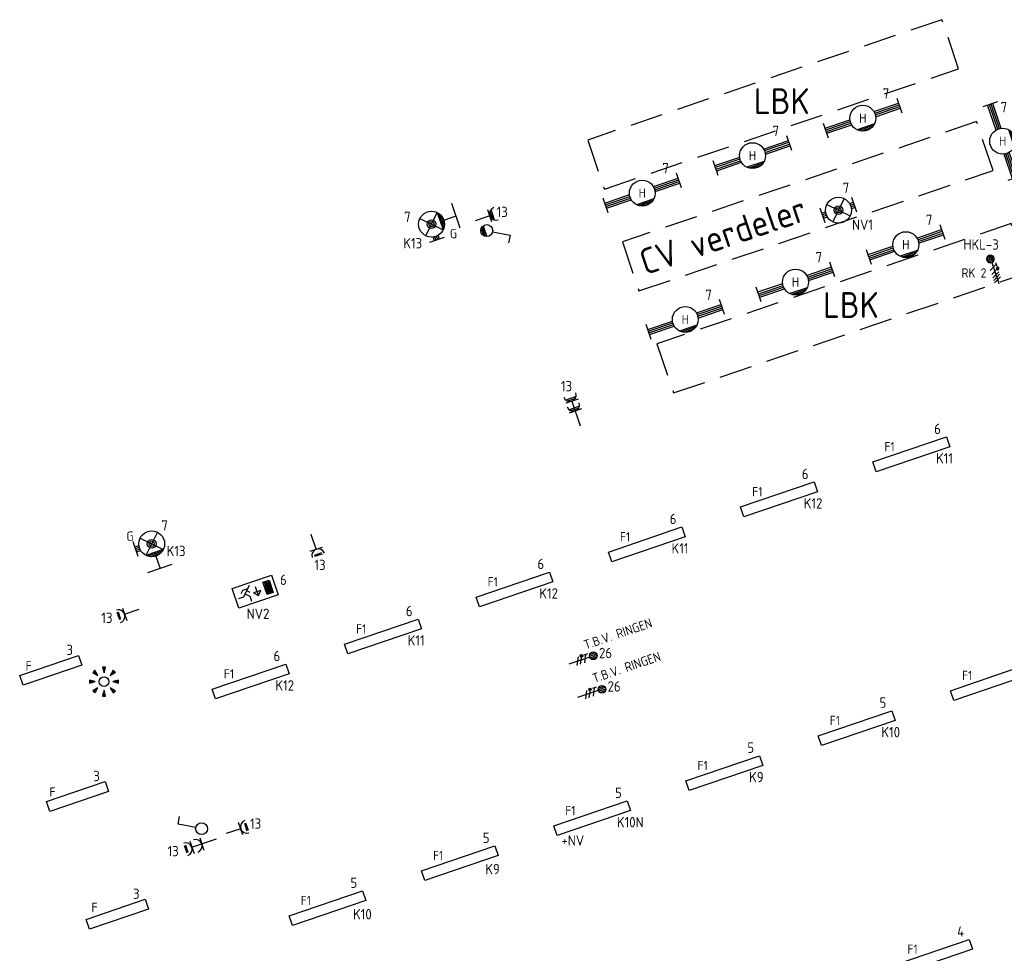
# Model space of a CAD drawing. Header units: millimetres. Extents: x -42616 to 81349, y -22301 to 100610.
# Tile 19 of 22: x 40827 to 59857, y 77069 to 95106. Entities that reach past the tile are written whole.
import ezdxf
from ezdxf.enums import TextEntityAlignment as Align

# ---------------------------------------------------------------- set-up
doc = ezdxf.new("R2010")
doc.units = ezdxf.units.MM
doc.header["$LTSCALE"] = 100
doc.linetypes.add('HIDDEN', pattern=[9.525, 6.35, -3.175])
for name, color, linetype in [('00-xref', 7, 'Continuous'), ('EB63101-_ATTRIB', 2, 'Continuous'), ('EB63104-_ATTRIB', 2, 'Continuous'), ('EB63109-_ATTRIB', 2, 'Continuous'), ('EB63501-_ATTRIB', 2, 'Continuous'), ('EL62203-_KRACHT-WCD230', 3, 'Continuous'), ('EL62209-_KRACHT-ASP400', 3, 'Continuous'), ('EL63101-_LICHT-ARM', 3, 'Continuous'), ('EL63102-_LICHT-SCH', 3, 'Continuous'), ('EL63103-_LICHT-WCD230V', 3, 'Continuous'), ('EL63109-_LICHT-ASP400V', 3, 'Continuous'), ('EL63202-_NOODVRL-TXT', 3, 'Continuous'), ('EL63501-_NOODVRL-ARM', 3, 'Continuous')]:
    doc.layers.add(name, color=color, linetype=linetype)
doc.styles.add('NORATT', font='iso.shx')
doc.styles.add('NORDIM', font='isocp.shx')

# ---------------------------------------------------------------- blocks, each defined once
blk = doc.blocks.new('EJ3P31')
at = {"color": 0}
blk.add_lwpolyline([(-7.5, -1), (-7.5, 1), (7.5, 1), (7.5, -1)], close=True, dxfattribs=at)
at = {"style": 'NORATT', "flags": 9}
blk.add_attdef('GELIJK', text='', height=1.8, dxfattribs=at).set_placement((3.5, 5), align=Align.MIDDLE_CENTER)
at = {"color": 0, "style": 'NORATT'}
for tag, flags, p in [('A_CODE', 8, (-3.5, 2.75)), ('SCHAK', 8, (3.5, 2.75)), ('GROEP', 8, (-3.5, -2.75)), ('KAST', 9, (3.5, -2.75))]:
    blk.add_attdef(tag, text='', height=1.8, dxfattribs=dict(at, flags=flags)).set_placement(p, align=Align.MIDDLE)
blk = doc.blocks.new('ES3W1L')
for p, q in [((1.25, 0), (-1.25, 0)), ((-0.75, 1.25), (0.75, 1.25)), ((-0.75, 1), (0.75, 1)), ((0, 0), (0, -3))]:
    blk.add_line(p, q)
blk.add_arc((0, 1.25), 1.25, 180, 0)
at = {"style": 'NORATT'}
for tag, flags, p in [('VERMOGEN', 9, (-2.5, 3)), ('GROEP', 8, (0, 3)), ('SCHAK', 8, (2.5, 3)), ('GELIJK', 9, (5, 3)), ('KAST', 9, (7, 3)), ('TAL', 8, (2.5, 3))]:
    blk.add_attdef(tag, text='', height=1.8, rotation=90, dxfattribs=dict(at, flags=flags)).set_placement(p, align=Align.MIDDLE_CENTER)
at = {"style": 'NORATT', "flags": 8}
blk.add_attdef('DOEL', text='', height=1.8, rotation=90, dxfattribs=at).set_placement((-2.5, 3), align=Align.MIDDLE_LEFT)
at = {"style": 'NORATT', "flags": 9}
blk.add_attdef('M_CODE', text='', height=1.8, dxfattribs=at).set_placement((0, 0), align=Align.MIDDLE_CENTER)
blk = doc.blocks.new('ES3S1')
blk.add_lwpolyline([(0.58, 1), (2.31, 4), (3.61, 3.25)])
blk.add_circle((0, 0), 1.15)
at = {"style": 'NORATT'}
for tag, flags, p in [('SCHAK', 8, (3, 5.5)), ('KAST', 9, (-3, 0.5)), ('M_CODE', 9, (0, 0)), ('DOEL', 9, (-3, -2)), ('GROEP', 9, (-3, -4.5))]:
    blk.add_attdef(tag, text='', height=1.8, dxfattribs=dict(at, flags=flags)).set_placement(p, align=Align.MIDDLE_CENTER)
blk = doc.blocks.new('ES652141')
for p, q in [((-2.65, 2.65), (-1.59, 1.59)), ((-2.51, 2.79), (-1.98, 2.26)), ((-0.2, 3.75), (-0.2, 3)), ((0, 3.75), (0, 2.25)), ((0.2, 3.75), (0.2, 3)), ((2.65, 2.65), (1.59, 1.59)), ((2.51, 2.79), (1.98, 2.26)), ((-3.75, 0.2), (-3, 0.2)), ((-3.75, 0), (-2.25, 0)), ((-2.79, 2.51), (-2.26, 1.98)), ((3.75, 0), (2.25, 0)), ((2.79, 2.51), (2.26, 1.98)), ((3.75, 0.2), (3, 0.2)), ((-3.75, -0.2), (-3, -0.2)), ((-2.79, -2.51), (-2.26, -1.98)), ((-2.65, -2.65), (-1.59, -1.59)), ((-2.51, -2.79), (-1.98, -2.26)), ((0, -3.75), (0, -2.25)), ((2.65, -2.65), (1.59, -1.59)), ((2.51, -2.79), (1.98, -2.26)), ((2.79, -2.51), (2.26, -1.98)), ((3.75, -0.2), (3, -0.2)), ((-0.2, -3.75), (-0.2, -3)), ((0.2, -3.75), (0.2, -3))]:
    blk.add_line(p, q)
for points in [[(-1.59, 1.59), (-2.37, 2.93), (-2.93, 2.37)], [(0, 2.25), (0.4, 3.75), (-0.4, 3.75)], [(1.59, 1.59), (2.93, 2.37), (2.37, 2.93)], [(-2.25, 0), (-3.75, 0.4), (-3.75, -0.4)], [(2.25, 0), (3.75, -0.4), (3.75, 0.4)], [(-1.59, -1.59), (-2.93, -2.37), (-2.37, -2.93)], [(0, -2.25), (-0.4, -3.75), (0.4, -3.75)], [(1.59, -1.59), (2.37, -2.93), (2.93, -2.37)]]:
    blk.add_lwpolyline(points, close=True)
blk.add_circle((0, 0), 1.25)
at = {"style": 'NORATT'}
blk.add_attdef('NUMMER', text='', height=1.8, dxfattribs=at).set_placement((0, 5), align=Align.MIDDLE)
for tag, flags, p in [('PANEEL', 9, (0, 3)), ('CODE', 9, (1, 3.5)), ('GRP', 8, (0, -5)), ('RUIMTE', 9, (0, -7.5))]:
    blk.add_attdef(tag, text='', height=1.8, dxfattribs=dict(at, flags=flags)).set_placement(p, align=Align.MIDDLE_LEFT)
at = {"style": 'NORATT', "flags": 8}
blk.add_attdef('M_CODE', text='', height=1.8, dxfattribs=at).set_placement((0, 0), align=Align.MIDDLE_CENTER)
blk = doc.blocks.new('EJ3T30W')
at = {"color": 0}
for p, q in [((-7.5, -1.5), (-7.5, 1.5)), ((-7.5, 0.52), (-2.44, 0.52)), ((-7.5, 0.17), (-2.49, 0.17)), ((2.44, 0.52), (7.5, 0.52)), ((2.49, 0.17), (7.5, 0.17)), ((7.5, -1.5), (7.5, 1.5)), ((-7.5, -0.18), (-2.49, -0.18)), ((-7.5, -0.53), (-2.44, -0.53)), ((1.77, -1.77), (-1.77, -1.77)), ((2.44, -0.53), (7.5, -0.53)), ((2.49, -0.18), (7.5, -0.18)), ((1.48, -2.02), (-1.48, -2.02)), ((1.05, -2.27), (-1.05, -2.27))]:
    blk.add_line(p, q, dxfattribs=at)
blk.add_circle((0, 0), 2.5, dxfattribs=at)
at = {"style": 'NORATT', "flags": 9}
blk.add_attdef('GELIJK', text='', height=1.8, dxfattribs=at).set_placement((3.5, 5), align=Align.MIDDLE_CENTER)
at = {"color": 0, "style": 'NORATT'}
for tag, flags, p in [('SCHAK', 8, (3.5, 2.75)), ('A_CODE', 8, (0, 0)), ('GROEP', 8, (-3.5, -2.75)), ('KAST', 9, (3.5, -2.75))]:
    blk.add_attdef(tag, text='', height=1.8, dxfattribs=dict(at, flags=flags)).set_placement(p, align=Align.MIDDLE)
blk = doc.blocks.new('ES3W2L')
for p, q in [((1.25, 2), (-1.25, 2)), ((-0.75, 3.25), (0.75, 3.25)), ((-0.75, 3), (0.75, 3)), ((0, 2), (0, -3)), ((1.25, 0), (-1.25, 0))]:
    blk.add_line(p, q)
for centre in [(0, 3.25), (0, 1.25)]:
    blk.add_arc(centre, 1.25, 180, 0)
at = {"style": 'NORATT'}
for tag, height, flags, p in [('GROEPI', 1.8, 9, (0, 9.5)), ('CODE', 3.5, 8, (0, 4.5)), ('M_CODE', 1.8, 9, (0, 0)), ('VERMOGENI', 1.8, 9, (0, -9.5)), ('DOELI', 1.8, 9, (0, -11.5))]:
    blk.add_attdef(tag, text='', height=height, dxfattribs=dict(at, flags=flags)).set_placement(p, align=Align.MIDDLE_CENTER)
for tag, flags, p in [('VERMOGEN', 9, (-2.5, 5)), ('GROEP', 8, (0, 5)), ('SCHAK', 8, (2.5, 5)), ('GELIJKI', 9, (5, 5)), ('GELIJK', 9, (5, 5)), ('KAST', 9, (7, 5)), ('TAL', 8, (2.5, 5))]:
    blk.add_attdef(tag, text='', height=1.8, rotation=90, dxfattribs=dict(at, flags=flags)).set_placement(p, align=Align.MIDDLE_CENTER)
at = {"style": 'NORATT', "flags": 8}
blk.add_attdef('DOEL', text='', height=1.8, rotation=90, dxfattribs=at).set_placement((-2.5, 5), align=Align.MIDDLE_LEFT)
blk = doc.blocks.new('ES2X5')
at = {"color": 0}
for p, q in [((-0.45, 1.4), (-0.45, 2.6)), ((-0.15, 1.27), (-0.15, 2.73)), ((0.15, 1.27), (0.15, 2.73)), ((0.45, 1.4), (0.45, 2.6)), ((0, 1.25), (0, -3))]:
    blk.add_line(p, q, dxfattribs=at)
at = {"color": 1}
for p, q in [((-0.88, -0.38), (-0.88, 0.01)), ((-0.78, -0.42), (-0.78, 0.06)), ((-0.73, 1.04), (-0.73, 0.3)), ((-0.73, 0.67), (0.73, -0.07)), ((-0.69, -0.42), (-0.69, 0.06)), ((-0.59, -0.38), (-0.59, 0.01)), ((-0.73, -0.18), (0.73, -0.92)), ((-0.73, -0.88), (0.73, -1.62)), ((-0.73, -1.37), (0.73, -2.11)), ((-0.73, -1.86), (0.73, -2.6))]:
    blk.add_line(p, q, dxfattribs=at)
at = {"color": 0}
blk.add_circle((0, 2), 0.75, dxfattribs=at)
at = {"color": 1}
blk.add_circle((-0.73, -0.18), 0.245, dxfattribs=at)
at = {"style": 'NORATT'}
for tag, flags, p in [('VERMOGEN', 9, (-2.5, 4.5)), ('GROEP', 8, (0, 4.5)), ('SCHAK', 8, (2.5, 4.5)), ('KAST', 9, (7, 4.5)), ('DOEL', 8, (-2.5, 1))]:
    blk.add_attdef(tag, text='', height=1.8, rotation=90, dxfattribs=dict(at, flags=flags)).set_placement(p, align=Align.MIDDLE_LEFT)
for tag, flags, p in [('GELIJK', 9, (5, 4.5)), ('TAL', 8, (2.5, 4.5))]:
    blk.add_attdef(tag, text='', height=1.8, rotation=90, dxfattribs=dict(at, flags=flags)).set_placement(p, align=Align.MIDDLE_CENTER)
at = {"style": 'NORATT', "flags": 9}
blk.add_attdef('M_CODE', text='', height=1.8, dxfattribs=at).set_placement((0, 0), align=Align.MIDDLE_CENTER)
blk = doc.blocks.new('ES3S1W')
at = {"color": 0}
for p, q in [((-1.09, -0.38), (1.09, -0.38)), ((-0.97, -0.62), (0.97, -0.62)), ((-0.75, -0.88), (0.75, -0.88))]:
    blk.add_line(p, q, dxfattribs=at)
blk.add_lwpolyline([(0.58, 1), (2.31, 4), (3.61, 3.25)])
blk.add_circle((0, 0), 1.15)
at = {"style": 'NORATT'}
for tag, flags, p in [('SCHAK', 8, (3, 5.5)), ('KAST', 9, (-3, 0.5)), ('M_CODE', 9, (0, 0)), ('DOEL', 9, (-3, -2)), ('GROEP', 9, (-3, -4.5))]:
    blk.add_attdef(tag, text='', height=1.8, dxfattribs=dict(at, flags=flags)).set_placement(p, align=Align.MIDDLE_CENTER)
blk = doc.blocks.new('ES3W1W')
at = {"color": 0}
for p, q in [((1.25, 0), (-1.25, 0)), ((1.07, 0.6), (-1.07, 0.6)), ((0.81, 0.3), (-0.81, 0.3)), ((0, 0), (0, -3))]:
    blk.add_line(p, q, dxfattribs=at)
blk.add_arc((0, 1.25), 1.25, 180, 0, dxfattribs=at)
at = {"color": 0, "style": 'NORATT'}
for tag, flags, p in [('VERMOGEN', 9, (-2.5, 2.5)), ('GROEP', 8, (0, 3)), ('KAST', 9, (2.5, 2.5))]:
    blk.add_attdef(tag, text='', height=1.8, rotation=90, dxfattribs=dict(at, flags=flags)).set_placement(p, align=Align.MIDDLE)
at = {"style": 'NORATT', "flags": 9}
blk.add_attdef('GELIJK', text='', height=1.8, rotation=90, dxfattribs=at).set_placement((5, 3), align=Align.MIDDLE_CENTER)
at = {"color": 0, "style": 'NORATT', "width": 0.7, "flags": 8}
for tag, p in [('SCHAK', (2.5, 2.62)), ('TAL', (1.5, -1.5))]:
    blk.add_attdef(tag, text='', height=1.8, rotation=90, dxfattribs=at).set_placement(p, align=Align.MIDDLE)
blk.add_attdef('DOEL', text='', height=1.8, rotation=90, dxfattribs=at).set_placement((-2.5, -2.25), align=Align.MIDDLE_LEFT)
at = {"style": 'NORATT', "flags": 9}
blk.add_attdef('M_CODE', text='', height=1.8, dxfattribs=at).set_placement((0, 0), align=Align.MIDDLE_CENTER)
blk = doc.blocks.new('ES3W2W')
at = {"color": 0}
for p, q in [((1.25, 2), (-1.25, 2)), ((1.07, 2.6), (-1.07, 2.6)), ((0.81, 2.3), (-0.81, 2.3)), ((0, 2), (0, -3)), ((1.25, 0), (-1.25, 0)), ((1.07, 0.6), (-1.07, 0.6)), ((0.81, 0.3), (-0.81, 0.3))]:
    blk.add_line(p, q, dxfattribs=at)
for centre in [(0, 3.25), (0, 1.25)]:
    blk.add_arc(centre, 1.25, 180, 0, dxfattribs=at)
at = {"color": 0, "style": 'NORATT'}
for tag, flags, p in [('VERMOGEN', 9, (-2.5, 4.5)), ('GROEP', 8, (0, 5)), ('KAST', 9, (2.5, 4.5))]:
    blk.add_attdef(tag, text='', height=1.8, rotation=90, dxfattribs=dict(at, flags=flags)).set_placement(p, align=Align.MIDDLE)
at = {"style": 'NORATT', "flags": 9}
blk.add_attdef('GELIJK', text='', height=1.8, rotation=90, dxfattribs=at).set_placement((5, 5), align=Align.MIDDLE_CENTER)
at = {"color": 0, "style": 'NORATT', "width": 0.7, "flags": 8}
for tag, p in [('SCHAK', (2.5, 4.62)), ('TAL', (1.5, -1.5))]:
    blk.add_attdef(tag, text='', height=1.8, rotation=90, dxfattribs=at).set_placement(p, align=Align.MIDDLE)
blk.add_attdef('DOEL', text='', height=1.8, rotation=90, dxfattribs=at).set_placement((-2.75, -2.25), align=Align.MIDDLE_LEFT)
at = {"style": 'NORATT', "flags": 9}
blk.add_attdef('M_CODE', text='', height=1.8, dxfattribs=at).set_placement((0, 0), align=Align.MIDDLE_CENTER)
blk = doc.blocks.new('ES3G11WW')
at = {"color": 0}
for p, q in [((-3.25, -1.5), (-3.25, 1.5)), ((-3.25, 0.52), (-2.44, 0.52)), ((-3.25, 0.17), (-2.49, 0.17)), ((-1.77, 1.77), (1.77, -1.77)), ((1.77, 1.77), (-1.77, -1.77)), ((-3.25, -0.17), (-2.49, -0.17)), ((-3.25, -0.52), (-2.44, -0.52)), ((1.77, -1.77), (-1.77, -1.77)), ((1.48, -2.02), (-1.48, -2.02)), ((1.05, -2.27), (-1.05, -2.27)), ((0, -2.5), (0, -5)), ((-2.5, -5), (2.5, -5))]:
    blk.add_line(p, q, dxfattribs=at)
blk.add_lwpolyline([(1.77, -1.77), (1.75, -1.75)], dxfattribs=at)
for radius in [2.5, 0.85, 0.5]:
    blk.add_circle((0, 0), radius, dxfattribs=at)
at = {"style": 'NORATT', "flags": 9}
blk.add_attdef('GELIJK', text='', height=1.8, dxfattribs=at).set_placement((3.5, 5), align=Align.MIDDLE_CENTER)
at = {"color": 0, "style": 'NORATT'}
for tag, flags, p in [('A_CODE', 8, (-3.5, 2.75)), ('SCHAK', 8, (3.5, 2.75)), ('GROEP', 8, (-3.5, -2.75)), ('KAST', 9, (3.5, -2.75))]:
    blk.add_attdef(tag, text='', height=1.8, dxfattribs=dict(at, flags=flags)).set_placement(p, align=Align.MIDDLE)
blk = doc.blocks.new('ES3N026')
for p, q in [((-1.5, 0.75), (-1, 0.25)), ((0.38, -0.88), (0.38, 0.87)), ((2.25, 1.25), (2.25, -1.25)), ((2.5, 1.25), (2.5, -1.25)), ((2.75, 1.25), (2.75, -1.25)), ((3, 1.25), (3, -1.25))]:
    blk.add_line(p, q)
for points in [[(4.01, 2.01), (4.01, -1.98), (-3.99, -1.98), (-3.99, 2.01)], [(3.25, -1.25), (2, -1.25), (2, 1.25), (3.25, 1.25)], [(0.38, -0.88), (1.12, -0.13), (-0.37, -0.13)]]:
    blk.add_lwpolyline(points, close=True)
for points in [[(-0.75, 1.5), (-2.5, -0.25), (-3.5, -0.25)], [(-1.25, 1), (-2.25, 1), (-2.75, 0.5)], [(-2, 0.25), (-1.25, -0.5), (-1.25, -1.5)]]:
    blk.add_lwpolyline(points)
at = {"style": 'NORATT'}
for tag, height, flags, p in [('GROEPI', 1.8, 9, (0, 9.5)), ('CODE', 3.5, 8, (0, 4.5)), ('A_CODE', 1.8, 8, (-3.5, 3.5)), ('NUMMER', 1.8, 8, (3.5, 3.5)), ('SCHAK', 1.8, 8, (3.5, 2.75)), ('M_CODE', 1.8, 9, (0, 0)), ('GROEP', 1.8, 8, (-3.5, -3.5)), ('KAST', 1.8, 9, (3.5, -3.5)), ('VERMOGEN', 1.8, 9, (0, -5.5)), ('DOEL', 1.8, 9, (0, -7.5)), ('VERMOGENI', 1.8, 9, (0, -9.5)), ('DOELI', 1.8, 9, (0, -11.5))]:
    blk.add_attdef(tag, text='', height=height, dxfattribs=dict(at, flags=flags)).set_placement(p, align=Align.MIDDLE_CENTER)
at = {"style": 'NORATT', "flags": 9}
for tag in ['GELIJKI', 'TAL']:
    blk.add_attdef(tag, text='', height=1.8, rotation=90, dxfattribs=at).set_placement((5, 3.76), align=Align.MIDDLE_CENTER)
blk = doc.blocks.new('EJ3T01')
at = {"color": 0}
for p, q in [((-3.25, -1.5), (-3.25, 1.5)), ((-3.25, 0.52), (-2.44, 0.52)), ((-3.25, 0.17), (-2.49, 0.17)), ((-1.77, 1.77), (1.77, -1.77)), ((1.77, 1.77), (-1.77, -1.77)), ((2.44, 0.52), (3.25, 0.52)), ((2.49, 0.17), (3.25, 0.17)), ((3.25, -1.5), (3.25, 1.5)), ((-3.25, -0.17), (-2.49, -0.17)), ((-3.25, -0.52), (-2.44, -0.52)), ((2.44, -0.52), (3.25, -0.52)), ((2.49, -0.17), (3.25, -0.17))]:
    blk.add_line(p, q, dxfattribs=at)
blk.add_lwpolyline([(1.77, -1.77), (1.75, -1.75)], dxfattribs=at)
for radius in [2.5, 0.85, 0.5]:
    blk.add_circle((0, 0), radius, dxfattribs=at)
at = {"style": 'NORATT', "flags": 9}
blk.add_attdef('GELIJK', text='', height=1.8, dxfattribs=at).set_placement((3.5, 5), align=Align.MIDDLE_CENTER)
at = {"color": 0, "style": 'NORATT'}
for tag, flags, p in [('A_CODE', 8, (-3.5, 2.75)), ('SCHAK', 8, (3.5, 2.75)), ('GROEP', 8, (-3.5, -2.75)), ('KAST', 9, (3.5, -2.75))]:
    blk.add_attdef(tag, text='', height=1.8, dxfattribs=dict(at, flags=flags)).set_placement(p, align=Align.MIDDLE)
blk = doc.blocks.new('EJ3P21')
at = {"color": 0}
blk.add_lwpolyline([(-6, -1), (-6, 1), (6, 1), (6, -1)], close=True, dxfattribs=at)
at = {"style": 'NORATT'}
for tag, height, flags, p in [('GROEPI', 1.8, 9, (0, 9.5)), ('CODE', 3.5, 8, (0, 4.5)), ('GELIJK', 1.8, 9, (3.5, 5)), ('M_CODE', 1.8, 9, (0, 0)), ('VERMOGEN', 1.8, 9, (0, -5.5)), ('DOEL', 1.8, 9, (0, -7.5)), ('VERMOGENI', 1.8, 9, (0, -9.5)), ('DOELI', 1.8, 9, (0, -11.5))]:
    blk.add_attdef(tag, text='', height=height, dxfattribs=dict(at, flags=flags)).set_placement(p, align=Align.MIDDLE_CENTER)
at = {"style": 'NORATT', "flags": 9}
for tag in ['GELIJKI', 'TAL']:
    blk.add_attdef(tag, text='', height=1.8, rotation=90, dxfattribs=at).set_placement((5, 2.75), align=Align.MIDDLE_CENTER)
at = {"style": 'NORATT'}
for tag, flags, p in [('SCHAK', 8, (3.5, 2.8)), ('A_CODE', 8, (0, 0)), ('GROEP', 8, (-3.5, -2.8)), ('KAST', 9, (3.5, -2.8))]:
    blk.add_attdef(tag, text='', height=1.8, dxfattribs=dict(at, flags=flags)).set_placement(p, align=Align.MIDDLE)
blk = doc.blocks.new('ES3X5')
at = {"color": 0}
for p, q in [((-0.45, 1.4), (-0.45, 2.6)), ((-0.15, 1.27), (-0.15, 2.73)), ((0.15, 1.27), (0.15, 2.73)), ((0.45, 1.4), (0.45, 2.6)), ((0, 1.25), (0, -3))]:
    blk.add_line(p, q, dxfattribs=at)
at = {"color": 1}
for p, q in [((-0.88, -0.38), (-0.88, 0.01)), ((-0.78, -0.42), (-0.78, 0.06)), ((-0.73, 1.04), (-0.73, 0.3)), ((-0.73, 0.67), (0.73, -0.07)), ((-0.69, -0.42), (-0.69, 0.06)), ((-0.59, -0.38), (-0.59, 0.01)), ((-0.73, -0.18), (0.73, -0.92)), ((-0.73, -0.88), (0.73, -1.62))]:
    blk.add_line(p, q, dxfattribs=at)
at = {"color": 0}
blk.add_circle((0, 2), 0.75, dxfattribs=at)
at = {"color": 1}
blk.add_circle((-0.73, -0.18), 0.245, dxfattribs=at)
at = {"style": 'NORATT'}
for tag, flags, p in [('VERMOGEN', 9, (-2.5, 4.5)), ('GROEP', 8, (0, 4.5)), ('SCHAK', 8, (2.5, 4.5)), ('KAST', 9, (7, 4.5)), ('DOEL', 8, (-2.5, 1))]:
    blk.add_attdef(tag, text='', height=1.8, rotation=90, dxfattribs=dict(at, flags=flags)).set_placement(p, align=Align.MIDDLE_LEFT)
for tag, flags, p in [('GELIJK', 9, (5, 4.5)), ('TAL', 8, (2.5, 4.5))]:
    blk.add_attdef(tag, text='', height=1.8, rotation=90, dxfattribs=dict(at, flags=flags)).set_placement(p, align=Align.MIDDLE_CENTER)
at = {"style": 'NORATT', "flags": 9}
blk.add_attdef('M_CODE', text='', height=1.8, dxfattribs=at).set_placement((0, 0), align=Align.MIDDLE_CENTER)

msp = doc.modelspace()

# ---------------------------------------------------------------- linework, layer by layer
at = {"layer": '00-xref', "linetype": 'HIDDEN'}
for points in [[(58974, 94159), (58652, 95106), (51806, 92782), (52127, 91835)], [(59642, 92190), (59321, 93137), (52475, 90813), (52796, 89866)], [(60311, 90220), (59990, 91167), (53143, 88843), (53465, 87896)]]:
    msp.add_lwpolyline(points, close=True, dxfattribs=at)

# ---------------------------------------------------------------- block references
at = {"layer": 'EL62203-_KRACHT-WCD230', "xscale": 99.99999999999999, "yscale": 99.99999999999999, "zscale": 99.99999999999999, "rotation": 108.7499921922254}
msp.add_blockref('ES3W2L', (44346, 79181, 1200), dxfattribs=at)
at = {"layer": 'EL62209-_KRACHT-ASP400'}
ref = msp.add_blockref('ES3X5', (51725, 82753), dxfattribs=dict(at, xscale=100, yscale=100, zscale=100, rotation=288.7506711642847))
ref.add_attrib('DOEL', 'T.B.V. RINGEN', dxfattribs={"layer": 'EB63104-_ATTRIB', "color": 1, "height": 180, "rotation": -341.2493, "style": 'NORATT', "flags": 8}).set_placement((51739, 83021), align=Align.MIDDLE_LEFT)
ref = msp.add_blockref('ES3X5', (51891, 82106), dxfattribs=dict(at, xscale=100, yscale=100, zscale=100, rotation=288.7506711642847))
ref.add_attrib('DOEL', 'T.B.V. RINGEN', dxfattribs={"layer": 'EB63104-_ATTRIB', "color": 1, "height": 180, "rotation": -341.2493, "style": 'NORATT', "flags": 8}).set_placement((51905, 82375), align=Align.MIDDLE_LEFT)
at = {"layer": 'EL63101-_LICHT-ARM'}
ref = msp.add_blockref('EJ3T30W', (57122, 93203, 16680), dxfattribs=dict(at, xscale=99.99999999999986, yscale=99.99999999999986, zscale=99.99999999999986, rotation=18.79999999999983))
ref.add_attrib('A_CODE', 'H', dxfattribs={"layer": 'EB63101-_ATTRIB', "color": 1, "height": 180, "style": 'NORATT', "flags": 8}).set_placement((57122, 93203, 16680), align=Align.MIDDLE)
ref = msp.add_blockref('EJ3T30W', (59825, 92759), dxfattribs=dict(at, xscale=99.99999999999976, yscale=99.99999999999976, zscale=99.99999999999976, rotation=108.6999999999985))
ref.add_attrib('A_CODE', 'H', dxfattribs={"layer": 'EB63101-_ATTRIB', "color": 1, "height": 180, "style": 'NORATT', "flags": 8}).set_placement((59825, 92759), align=Align.MIDDLE)
ref = msp.add_blockref('EJ3T30W', (54991, 92480, 16680), dxfattribs=dict(at, xscale=99.99999999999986, yscale=99.99999999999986, zscale=99.99999999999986, rotation=18.79999999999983))
ref.add_attrib('A_CODE', 'H', dxfattribs={"layer": 'EB63101-_ATTRIB', "color": 1, "height": 180, "style": 'NORATT', "flags": 8}).set_placement((54991, 92480, 16680), align=Align.MIDDLE)
ref = msp.add_blockref('EJ3T30W', (52860, 91756, 16680), dxfattribs=dict(at, xscale=99.99999999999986, yscale=99.99999999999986, zscale=99.99999999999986, rotation=18.79999999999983))
ref.add_attrib('A_CODE', 'H', dxfattribs={"layer": 'EB63101-_ATTRIB', "color": 1, "height": 180, "style": 'NORATT', "flags": 8}).set_placement((52860, 91756, 16680), align=Align.MIDDLE)
ref = msp.add_blockref('EJ3T30W', (57953, 90760, 16800), dxfattribs=dict(at, xscale=99.99999999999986, yscale=99.99999999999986, zscale=99.99999999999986, rotation=18.79999999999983))
ref.add_attrib('A_CODE', 'H', dxfattribs={"layer": 'EB63101-_ATTRIB', "color": 1, "height": 180, "style": 'NORATT', "flags": 8}).set_placement((57953, 90760, 16800), align=Align.MIDDLE)
ref = msp.add_blockref('EJ3T30W', (55822, 90038, 16800), dxfattribs=dict(at, xscale=99.99999999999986, yscale=99.99999999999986, zscale=99.99999999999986, rotation=18.79999999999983))
ref.add_attrib('A_CODE', 'H', dxfattribs={"layer": 'EB63101-_ATTRIB', "color": 1, "height": 180, "style": 'NORATT', "flags": 8}).set_placement((55822, 90038, 16800), align=Align.MIDDLE)
ref = msp.add_blockref('EJ3T30W', (53692, 89314, 16800), dxfattribs=dict(at, xscale=99.99999999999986, yscale=99.99999999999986, zscale=99.99999999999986, rotation=18.79999999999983))
ref.add_attrib('A_CODE', 'H', dxfattribs={"layer": 'EB63101-_ATTRIB', "color": 1, "height": 180, "style": 'NORATT', "flags": 8}).set_placement((53692, 89314, 16800), align=Align.MIDDLE)
ref = msp.add_blockref('EJ3P31', (58059, 86709, 2600), dxfattribs=dict(at, xscale=100.0000000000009, yscale=100.0000000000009, zscale=100.0000000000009, rotation=18.80000000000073))
ref.add_attrib('A_CODE', 'F1', dxfattribs={"layer": 'EB63101-_ATTRIB', "color": 1, "height": 180, "style": 'NORATT', "flags": 8}).set_placement((57639, 86857, 2600), align=Align.MIDDLE)
ref = msp.add_blockref('EJ3P31', (55503, 85839, 2600), dxfattribs=dict(at, xscale=100.0000000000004, yscale=100.0000000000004, zscale=100.0000000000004, rotation=18.80000000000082))
ref.add_attrib('A_CODE', 'F1', dxfattribs={"layer": 'EB63101-_ATTRIB', "color": 1, "height": 180, "style": 'NORATT', "flags": 8}).set_placement((55083, 85986, 2600), align=Align.MIDDLE)
ref = msp.add_blockref('EJ3P31', (52947, 84969, 2600), dxfattribs=dict(at, xscale=100.0000000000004, yscale=100.0000000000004, zscale=100.0000000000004, rotation=18.80000000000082))
ref.add_attrib('A_CODE', 'F1', dxfattribs={"layer": 'EB63101-_ATTRIB', "color": 1, "height": 180, "style": 'NORATT', "flags": 8}).set_placement((52527, 85116, 2600), align=Align.MIDDLE)
ref = msp.add_blockref('EJ3P31', (50391, 84099, 2600), dxfattribs=dict(at, xscale=100.0000000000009, yscale=100.0000000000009, zscale=100.0000000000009, rotation=18.80000000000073))
ref.add_attrib('A_CODE', 'F1', dxfattribs={"layer": 'EB63101-_ATTRIB', "color": 1, "height": 180, "style": 'NORATT', "flags": 8}).set_placement((49971, 84246, 2600), align=Align.MIDDLE)
ref = msp.add_blockref('EJ3P31', (47848, 83189, 2600), dxfattribs=dict(at, xscale=99.99999999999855, yscale=99.99999999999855, zscale=99.99999999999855, rotation=18.79999999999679))
ref.add_attrib('A_CODE', 'F1', dxfattribs={"layer": 'EB63101-_ATTRIB', "color": 1, "height": 180, "style": 'NORATT', "flags": 8}).set_placement((47428, 83336, 2600), align=Align.MIDDLE)
ref = msp.add_blockref('EJ3P21', (41428, 82535, 13118), dxfattribs=dict(at, xscale=100, yscale=100, zscale=100, rotation=18.8000000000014))
ref.add_attrib('A_CODE', 'F', dxfattribs={"layer": 'EB63101-_ATTRIB', "color": 1, "height": 180, "style": 'NORATT', "flags": 8}).set_placement((41000, 82621), align=Align.MIDDLE)
at = {"layer": 'EL63101-_LICHT-ARM', "xscale": 75, "yscale": 75, "zscale": 75}
msp.add_blockref('ES652141', (42458, 82319), dxfattribs=at)
at = {"layer": 'EL63101-_LICHT-ARM'}
ref = msp.add_blockref('EJ3P31', (45292, 82321, 2600), dxfattribs=dict(at, xscale=99.99999999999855, yscale=99.99999999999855, zscale=99.99999999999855, rotation=18.79999999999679))
ref.add_attrib('A_CODE', 'F1', dxfattribs={"layer": 'EB63101-_ATTRIB', "color": 1, "height": 180, "style": 'NORATT', "flags": 8}).set_placement((44872, 82468, 2600), align=Align.MIDDLE)
ref = msp.add_blockref('EJ3P31', (59559, 82290, 2600), dxfattribs=dict(at, xscale=100.0000000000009, yscale=100.0000000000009, zscale=100.0000000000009, rotation=18.80000000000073))
ref.add_attrib('A_CODE', 'F1', dxfattribs={"layer": 'EB63101-_ATTRIB', "color": 1, "height": 180, "style": 'NORATT', "flags": 8}).set_placement((59139, 82437, 2600), align=Align.MIDDLE)
ref = msp.add_blockref('EJ3P31', (57003, 81420, 2600), dxfattribs=dict(at, xscale=100.0000000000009, yscale=100.0000000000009, zscale=100.0000000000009, rotation=18.80000000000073))
ref.add_attrib('A_CODE', 'F1', dxfattribs={"layer": 'EB63101-_ATTRIB', "color": 1, "height": 180, "style": 'NORATT', "flags": 8}).set_placement((56583, 81567, 2600), align=Align.MIDDLE)
ref = msp.add_blockref('EJ3P31', (54447, 80549, 2600), dxfattribs=dict(at, xscale=100.0000000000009, yscale=100.0000000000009, zscale=100.0000000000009, rotation=18.80000000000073))
ref.add_attrib('A_CODE', 'F1', dxfattribs={"layer": 'EB63101-_ATTRIB', "color": 1, "height": 180, "style": 'NORATT', "flags": 8}).set_placement((54027, 80697, 2600), align=Align.MIDDLE)
ref = msp.add_blockref('EJ3P21', (41946, 80098, 16800), dxfattribs=dict(at, xscale=99.99999999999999, yscale=99.99999999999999, zscale=99.99999999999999, rotation=18.79999999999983))
ref.add_attrib('A_CODE', 'F', dxfattribs={"layer": 'EB63101-_ATTRIB', "color": 1, "height": 180, "style": 'NORATT', "flags": 8}).set_placement((41461, 80186, 16800), align=Align.MIDDLE)
ref = msp.add_blockref('EJ3P31', (51891, 79679, 2600), dxfattribs=dict(at, xscale=99.99999999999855, yscale=99.99999999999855, zscale=99.99999999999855, rotation=18.79999999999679))
ref.add_attrib('A_CODE', 'F1', dxfattribs={"layer": 'EB63101-_ATTRIB', "color": 1, "height": 180, "style": 'NORATT', "flags": 8}).set_placement((51471, 79827, 2600), align=Align.MIDDLE)
ref = msp.add_blockref('EJ3P31', (49335, 78809, 2600), dxfattribs=dict(at, xscale=99.99999999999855, yscale=99.99999999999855, zscale=99.99999999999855, rotation=18.79999999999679))
ref.add_attrib('A_CODE', 'F1', dxfattribs={"layer": 'EB63101-_ATTRIB', "color": 1, "height": 180, "style": 'NORATT', "flags": 8}).set_placement((48915, 78957, 2600), align=Align.MIDDLE)
ref = msp.add_blockref('EJ3P31', (46778, 77941, 2600), dxfattribs=dict(at, xscale=99.99999999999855, yscale=99.99999999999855, zscale=99.99999999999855, rotation=18.79999999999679))
ref.add_attrib('A_CODE', 'F1', dxfattribs={"layer": 'EB63101-_ATTRIB', "color": 1, "height": 180, "style": 'NORATT', "flags": 8}).set_placement((46358, 78089, 2600), align=Align.MIDDLE)
ref = msp.add_blockref('EJ3P21', (42714, 77824, 16800), dxfattribs=dict(at, xscale=100, yscale=100, zscale=100, rotation=18.80000000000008))
ref.add_attrib('A_CODE', 'F', dxfattribs={"layer": 'EB63101-_ATTRIB', "color": 1, "height": 180, "style": 'NORATT', "flags": 8}).set_placement((42275, 77957, 16800), align=Align.MIDDLE)
ref = msp.add_blockref('EJ3P31', (58503, 77000, 2600), dxfattribs=dict(at, xscale=100.0000000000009, yscale=100.0000000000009, zscale=100.0000000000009, rotation=18.80000000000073))
ref.add_attrib('A_CODE', 'F1', dxfattribs={"layer": 'EB63101-_ATTRIB', "color": 1, "height": 180, "style": 'NORATT', "flags": 8}).set_placement((58083, 77148, 2600), align=Align.MIDDLE)
at = {"layer": 'EL63102-_LICHT-SCH'}
for name, p, xscale, yscale, zscale, rotation in [('ES3S1W', (49854, 91032, 1200), 100, 100, 100, 288.7500000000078), ('ES3S1', (44343, 79477, 1200), 99.99999999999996, 99.99999999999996, 99.99999999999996, 108.7499921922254)]:
    msp.add_blockref(name, p, dxfattribs=dict(at, xscale=xscale, yscale=yscale, zscale=zscale, rotation=rotation))
at = {"layer": 'EL63103-_LICHT-WCD230V'}
for name, p, xscale, yscale, zscale, rotation in [('ES3W1W', (49915, 91317, 1050), 100, 100, 100, 288.7500000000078), ('ES3W2W', (51565, 87547, 1050), 99.99999999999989, 99.99999999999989, 99.99999999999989, 18.75000000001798), ('ES3W1L', (46559, 84876, 16800), 100, 100, 100, 198.7499999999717), ('ES3W1L', (42855, 83620, 1050), 100, 100, 100, 108.7501789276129), ('ES3W1L', (45099, 79477, 1050), 100, 100, 100, 288.7500000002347)]:
    msp.add_blockref(name, p, dxfattribs=dict(at, xscale=xscale, yscale=yscale, zscale=zscale, rotation=rotation))
at = {"layer": 'EL63109-_LICHT-ASP400V'}
ref = msp.add_blockref('ES2X5', (59653, 90294, 16800), dxfattribs=dict(at, xscale=-100.0000000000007, yscale=99.99999999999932, zscale=100, rotation=18.74999999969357))
ref.add_attrib('DOEL', 'RK 2', dxfattribs={"layer": 'EB63109-_ATTRIB', "color": 1, "height": 180, "style": 'NORATT', "flags": 8}).set_placement((59270, 90214, 16800), align=Align.MIDDLE)
at = {"layer": 'EL63202-_NOODVRL-TXT', "xscale": 100.0000000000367, "yscale": 100.0000000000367, "zscale": 100.0000000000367, "rotation": 18.75022919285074}
msp.add_blockref('ES3N026', (45379, 84055, 2600), dxfattribs=at)
at = {"layer": 'EL63501-_NOODVRL-ARM', "xscale": 100.0000000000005, "yscale": 100.0000000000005, "zscale": 100.0000000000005, "rotation": 18.74999999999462}
msp.add_blockref('EJ3T01', (56652, 91426, 2400), dxfattribs=at)
at = {"layer": 'EL63501-_NOODVRL-ARM'}
ref = msp.add_blockref('ES3G11WW', (48787, 91156, 16800), dxfattribs=dict(at, xscale=100.0000000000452, yscale=100.0000000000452, zscale=100.0000000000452, rotation=108.7500000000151))
ref.add_attrib('A_CODE', 'G', dxfattribs={"layer": 'EB63501-_ATTRIB', "color": 1, "height": 180, "style": 'NORATT', "flags": 8}).set_placement((49211, 90975, 16800), align=Align.MIDDLE)
ref = msp.add_blockref('ES3G11WW', (43379, 84980, 2400), dxfattribs=dict(at, xscale=100.0000000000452, yscale=100.0000000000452, zscale=100.0000000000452, rotation=18.75000000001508))
ref.add_attrib('A_CODE', 'G', dxfattribs={"layer": 'EB63501-_ATTRIB', "color": 1, "height": 180, "style": 'NORATT', "flags": 8}).set_placement((42959, 85128, 2400), align=Align.MIDDLE)

# ---------------------------------------------------------------- texts
at = {"layer": 'EL62203-_KRACHT-WCD230', "color": 7, "style": 'NORDIM'}
for s, height, p in [('LBK', 500, (55018, 93282)), ('13', 200, (50044, 91293, -16600)), ('HKL-3', 200, (59068, 90663, -16600)), ('LBK', 500, (56355, 89344)), ('13', 200, (51288, 87926, -16600)), ('13', 200, (46524, 84473, -16600)), ('13', 200, (42405, 83450, -16600)), ('13', 200, (45279, 79475, -16600)), ('13', 200, (43685, 78944, -16600))]:
    msp.add_text(s, height=height, dxfattribs=at).set_placement(p)
msp.add_text('CV verdeler', height=500, rotation=18.75, dxfattribs=at).set_placement((52920, 90167))
at = {"layer": 'EL62209-_KRACHT-ASP400', "color": 7, "style": 'NORDIM'}
for p in [(52023, 82771, -22600), (52190, 82125, -22600)]:
    msp.add_text('26', height=200, dxfattribs=at).set_placement(p)
at = {"layer": 'EL63101-_LICHT-ARM', "color": 1, "style": 'NORDIM'}
for s, p in [('7', (57509, 93582, 8318)), ('7', (59785, 93316, -8362)), ('7', (55379, 92859, 8318)), ('7', (53248, 92135, 8318)), ('7', (56735, 91759, 8438)), ('7', (48258, 91196, 8318)), ('NV1', (56914, 91045, 8438)), ('7', (58341, 91140, 8438)), ('K13', (48241, 90687)), ('7', (56210, 90417, 8438)), ('7', (54079, 89693, 8438)), ('6', (58501, 87101, -2400)), ('K11', (58537, 86532)), ('6', (55945, 86231, -2400)), ('K12', (55981, 85662)), ('6', (53390, 85361, -2400)), ('7', (43566, 85237, 8318)), ('K13', (43668, 84742)), ('K11', (53425, 84792)), ('6', (50834, 84491, -2400)), ('6', (45858, 84186, -2400)), ('K12', (50869, 83922)), ('NV2', (45215, 83529, 8638)), ('6', (48291, 83581, -2400)), ('K11', (48326, 83014)), ('3', (41731, 82831, 8318)), ('6', (45734, 82713, -2400)), ('K12', (45770, 82144)), ('5', (57446, 81812, -2400)), ('K10', (57481, 81242)), ('5', (54890, 80942, -2400)), ('3', (42250, 80394, 12000)), ('K9', (54925, 80372)), ('5', (52334, 80071, -2400)), ('K10N', (52369, 79502)), ('5', (49778, 79201, -2400)), ('+NV', (51299, 79148)), ('K9', (49826, 78595)), ('5', (47221, 78333, -2400)), ('3', (43018, 78120, 12000)), ('K10', (47270, 77724)), ('4', (58946, 77392, -2400))]:
    msp.add_text(s, height=200, dxfattribs=at).set_placement(p)

doc.saveas('drawing.dxf')
